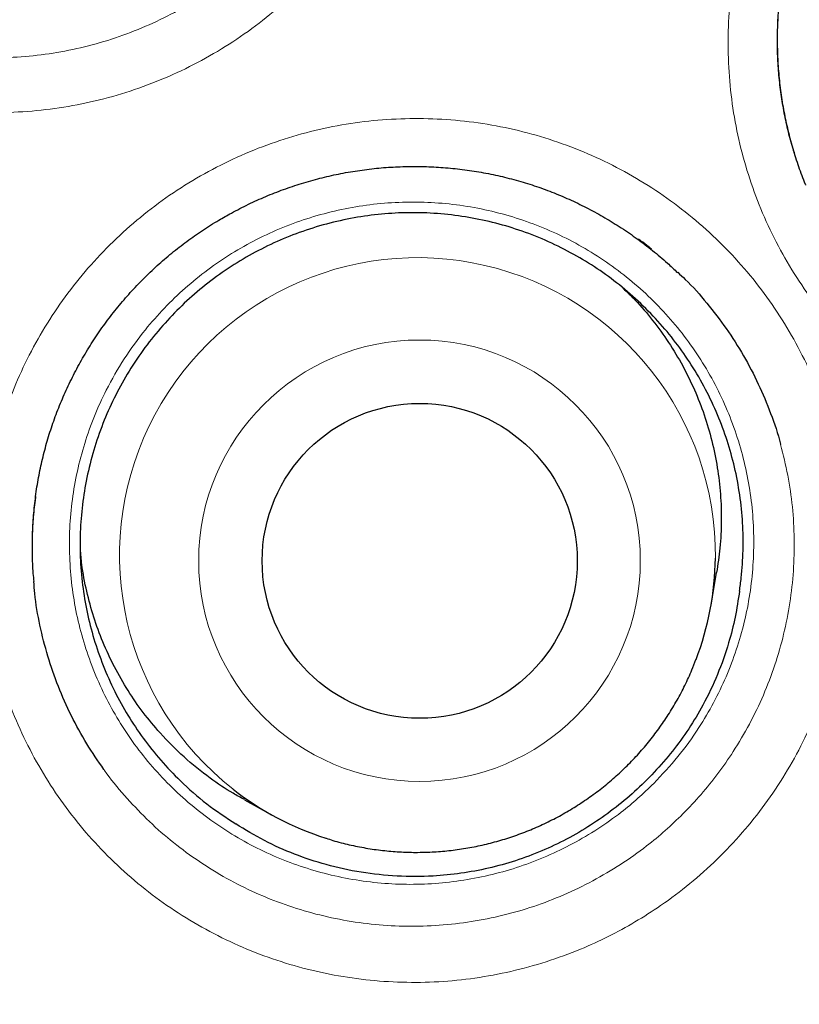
# Model space of a CAD drawing. Header units: millimetres. Extents: x 8 to 869, y 12 to 812.
# Tile 74 of 230: x 411.95 to 414.98, y 781.95 to 785.78. Entities that reach past the tile are written whole.
import ezdxf

# ---------------------------------------------------------------- set-up
doc = ezdxf.new("R2010")
doc.units = ezdxf.units.MM

msp = doc.modelspace()

# ---------------------------------------------------------------- linework, layer by layer
at = {"color": 252, "linetype": 'Continuous', "lineweight": 0}
msp.add_line((412.7213, 784.9975), (412.7951, 785.039), dxfattribs=at)
at = {"color": 7, "linetype": 'Continuous', "lineweight": 30}
for p, q in [((414.639, 783.5068), (414.6605, 783.6317)), ((412.8262, 782.7483), (412.9372, 782.6873))]:
    msp.add_line(p, q, dxfattribs=at)
at = {"color": 252, "linetype": 'Continuous', "lineweight": 0}
for centre, radius in [((408.3863, 794.3141), 16.6978), ((408.3863, 794.3141), 15.9984), ((413.5064, 783.6776), 0.8576)]:
    msp.add_circle(centre, radius, dxfattribs=at)
at = {"color": 7, "linetype": 'Continuous', "lineweight": 30}
for centre, radius in [((408.3863, 794.3141), 16.1738), ((413.5072, 783.6771), 0.6119)]:
    msp.add_circle(centre, radius, dxfattribs=at)
at = {"color": 252, "linetype": 'Continuous', "lineweight": 0}
msp.add_arc((413.4986, 783.6982), 1.1571, 359.4995, 231.7418, dxfattribs=at)
at = {"color": 7, "linetype": 'Continuous', "lineweight": 30}
for centre, radius, start, end in [((413.5016, 783.7031), 1.1542, 339.2067, 359.256), ((413.4928, 783.6986), 1.1539, 231.9822, 252.354)]:
    msp.add_arc(centre, radius, start, end, dxfattribs=at)
for points, knots in [([(418.7011, 779.571), (418.7388, 779.5978), (418.8477, 779.6753), (419.0253, 779.8067), (419.2336, 779.9647), (419.4391, 780.1253), (419.6418, 780.2885), (419.8418, 780.4544), (420.0391, 780.6228), (420.2337, 780.7938), (420.4257, 780.9675), (420.6151, 781.1439), (420.8018, 781.3229), (420.986, 781.5046), (421.1676, 781.689), (421.3466, 781.8761), (421.5231, 782.066), (421.697, 782.2586), (421.8684, 782.454), (422.0371, 782.6519), (422.2029, 782.8523), (422.366, 783.0551), (422.5263, 783.2605), (422.6839, 783.4685), (422.8386, 783.6788), (422.9901, 783.8912), (423.1384, 784.1054), (423.2833, 784.3213), (423.425, 784.5391), (423.5636, 784.759), (423.6991, 784.9809), (423.8313, 785.2045), (423.9602, 785.4299), (424.0858, 785.6571), (424.2082, 785.8861), (424.3273, 786.1168), (424.4429, 786.3491), (424.5551, 786.5828), (424.6638, 786.8177), (424.7689, 787.054), (424.8706, 787.2917), (424.9688, 787.5307), (425.0635, 787.7711), (425.1547, 788.013), (425.2424, 788.256), (425.3266, 788.5004), (425.4075, 788.7465), (425.485, 788.9943), (425.5591, 789.2437), (425.6296, 789.4942), (425.6964, 789.7453), (425.7594, 789.9966), (425.8189, 790.249), (425.8749, 790.5027), (425.9274, 790.7579), (425.9762, 791.0135), (426.0212, 791.2693), (426.0625, 791.5253), (426.1, 791.7815), (426.1338, 792.038), (426.1638, 792.2947), (426.1901, 792.5517), (426.2127, 792.8091), (426.2316, 793.0667), (426.2467, 793.3248), (426.2582, 793.5831), (426.2659, 793.8419), (426.2698, 794.1012), (426.2701, 794.3601), (426.2666, 794.6183), (426.2593, 794.8761), (426.2483, 795.1341), (426.2336, 795.3926), (426.2152, 795.6513), (426.193, 795.9097), (426.1672, 796.1673), (426.1377, 796.4238), (426.1045, 796.68), (426.0676, 796.9361), (426.0269, 797.1921), (425.9826, 797.4475), (425.9346, 797.7021), (425.883, 797.9562), (425.8276, 798.2095), (425.7686, 798.4623), (425.7059, 798.7143), (425.6396, 798.9654), (425.5698, 799.2153), (425.4964, 799.4638), (425.4196, 799.7111), (425.3392, 799.957), (425.2552, 800.2017), (425.1678, 800.4452), (425.077, 800.6867), (424.983, 800.9263), (424.8856, 801.1641), (424.7846, 801.4011), (424.68, 801.637), (424.5719, 801.8716), (424.4604, 802.1045), (424.3459, 802.3354), (424.2281, 802.5642), (424.1068, 802.7921), (423.9818, 803.019), (423.8532, 803.2446), (423.7216, 803.468), (423.587, 803.6891), (423.4493, 803.9081), (423.3086, 804.1249), (423.1648, 804.3396), (423.0179, 804.5522), (422.8679, 804.7626), (422.7149, 804.971), (422.5587, 805.1772), (422.3994, 805.3814), (422.237, 805.5836), (422.0713, 805.7838), (421.9026, 805.9819), (421.7314, 806.177), (421.558, 806.369), (421.3824, 806.5578), (421.2041, 806.7441), (421.0231, 806.9278), (420.8396, 807.1087), (420.6535, 807.2869), (420.465, 807.4622), (420.2742, 807.6347), (420.0807, 807.8045), (419.8844, 807.9717), (419.6853, 808.1366), (419.4835, 808.2988), (419.2792, 808.4582), (419.0727, 808.6147), (418.8643, 808.7679), (418.654, 808.9179), (418.4411, 809.0652), (418.2256, 809.2098), (418.0078, 809.3514), (417.7885, 809.4896), (417.5676, 809.6244), (417.3452, 809.7557), (417.1212, 809.8837), (416.8955, 810.0082), (416.6682, 810.1294), (416.4393, 810.2473), (416.2087, 810.3618), (415.9764, 810.4729), (415.7424, 810.5807), (415.5067, 810.6852), (415.2692, 810.7864), (415.0299, 810.8844), (414.7897, 810.9786), (414.5486, 811.0691), (414.3064, 811.1561), (414.0624, 811.2398), (413.8168, 811.3201), (413.5698, 811.3969), (413.3219, 811.4701), (413.0736, 811.5396), (412.8245, 811.6054), (412.5744, 811.6676), (412.3229, 811.7264), (412.0702, 811.7816), (411.8169, 811.8332), (411.5628, 811.8811), (411.308, 811.9253), (411.0524, 811.9659), (410.796, 812.0028), (410.5391, 812.036), (410.2818, 812.0655), (410.0245, 812.0913), (409.7671, 812.1133), (409.5096, 812.1315), (409.252, 812.146), (408.9943, 812.1568), (408.7366, 812.1636), (408.5339, 812.1667), (408.4172, 812.1662), (408.3863, 812.1661)], [0, 0, 0, 0, 0.0030677, 0.0088607, 0.0146345, 0.0203946, 0.0261428, 0.0318809, 0.0376107, 0.0433338, 0.0490521, 0.0547674, 0.0604813, 0.0661956, 0.0719116, 0.077631, 0.0833554, 0.0890868, 0.0948268, 0.1005798, 0.1063186, 0.1120643, 0.1178226, 0.1235887, 0.1293574, 0.1351225, 0.1408786, 0.1466193, 0.1523522, 0.1581004, 0.1638424, 0.1695798, 0.1753145, 0.1810482, 0.1867826, 0.1925192, 0.1982553, 0.2039796, 0.2096969, 0.215409, 0.2211177, 0.2268249, 0.2325324, 0.2382415, 0.2439542, 0.2496525, 0.2553749, 0.2611142, 0.266863, 0.2726136, 0.2783561, 0.2840829, 0.2897851, 0.295538, 0.3012993, 0.3070474, 0.3127842, 0.3185113, 0.3242307, 0.3299439, 0.3356528, 0.3413591, 0.3470647, 0.3527711, 0.3584797, 0.3641921, 0.3699103, 0.3756359, 0.3813724, 0.3870688, 0.3927513, 0.3984581, 0.4041814, 0.409913, 0.4156443, 0.4213649, 0.4270664, 0.4327548, 0.4384846, 0.4442107, 0.4499348, 0.4556589, 0.4613842, 0.4671123, 0.472845, 0.4785843, 0.4843235, 0.4900539, 0.4957772, 0.5014954, 0.5072103, 0.5129239, 0.5186379, 0.5243545, 0.5300198, 0.5356937, 0.5413857, 0.5470893, 0.5527977, 0.5585032, 0.5641977, 0.569874, 0.5755577, 0.5813044, 0.5870401, 0.5927664, 0.5984852, 0.6041982, 0.6099073, 0.6156141, 0.6213205, 0.627028, 0.632738, 0.6384522, 0.6441726, 0.6499007, 0.6556385, 0.6613876, 0.6671473, 0.672839, 0.6785329, 0.6842293, 0.6899261, 0.6956209, 0.701312, 0.7069976, 0.7126777, 0.7183585, 0.7240547, 0.7297663, 0.7354879, 0.7412142, 0.7469387, 0.7526546, 0.7583558, 0.7640574, 0.7698102, 0.7755486, 0.7812742, 0.7869889, 0.7926944, 0.7983926, 0.8040852, 0.8097741, 0.8154609, 0.8211474, 0.8268352, 0.8325258, 0.8382208, 0.8439221, 0.8496315, 0.8553526, 0.86102, 0.8667013, 0.8724013, 0.8781129, 0.883829, 0.8895408, 0.8952399, 0.9009196, 0.9066084, 0.9123232, 0.9180347, 0.923745, 0.9294556, 0.9351678, 0.9408833, 0.9466039, 0.9523318, 0.9580527, 0.963765, 0.9694707, 0.9751717, 0.9808699, 0.9865672, 0.9922655, 0.9979509, 1, 1, 1, 1]), ([(424.8658, 794.3141), (424.8642, 794.4867), (424.8611, 794.8318), (424.8358, 795.349), (424.7954, 795.8652), (424.7385, 796.3799), (424.6655, 796.8925), (424.5765, 797.4026), (424.4744, 797.8955), (424.3609, 798.3711), (424.2375, 798.8294), (424.1009, 799.284), (423.9513, 799.7344), (423.7887, 800.1803), (423.6081, 800.6348), (423.4082, 801.0968), (423.1877, 801.5653), (422.9527, 802.0266), (422.7032, 802.4804), (422.4397, 802.926), (422.1622, 803.3632), (421.8793, 803.7796), (421.5923, 804.1756), (421.3029, 804.5517), (421.0028, 804.9194), (420.6922, 805.2783), (420.3714, 805.6281), (420.0306, 805.9788), (419.6691, 806.3291), (419.2861, 806.6776), (418.8924, 807.0139), (418.4883, 807.3376), (418.0743, 807.6485), (417.6506, 807.9462), (417.2299, 808.2226), (416.8133, 808.4786), (416.4019, 808.7154), (415.9839, 808.9403), (415.5596, 809.153), (415.1294, 809.3534), (414.6804, 809.547), (414.2123, 809.7323), (413.7251, 809.9077), (413.2327, 810.0677), (412.7355, 810.2121), (412.234, 810.3409), (411.7286, 810.4539), (411.2342, 810.5482), (410.7513, 810.6253), (410.2806, 810.6866), (409.8084, 810.7344), (409.335, 810.7685), (408.8608, 810.789), (408.3719, 810.7961), (407.8685, 810.7882), (407.3513, 810.7638), (406.8351, 810.7232), (406.3205, 810.6663), (405.8079, 810.5934), (405.2978, 810.5044), (404.8049, 810.4023), (404.3292, 810.2887), (403.8709, 810.1653), (403.4164, 810.0287), (402.9659, 809.8791), (402.52, 809.7166), (402.0656, 809.536), (401.6036, 809.336), (401.1351, 809.1156), (400.6737, 808.8805), (400.22, 808.6311), (399.7743, 808.3675), (399.3371, 808.0901), (398.9208, 807.8071), (398.5248, 807.5202), (398.1486, 807.2308), (397.781, 806.9306), (397.4221, 806.62), (397.0723, 806.2992), (396.7216, 805.9585), (396.3712, 805.5969), (396.0228, 805.214), (395.6865, 804.8203), (395.3628, 804.4162), (395.0519, 804.0021), (394.7541, 803.5785), (394.4778, 803.1577), (394.2217, 802.7411), (393.9849, 802.3298), (393.7601, 801.9118), (393.5474, 801.4875), (393.347, 801.0572), (393.1534, 800.6082), (392.9681, 800.1401), (392.7927, 799.653), (392.6327, 799.1605), (392.4882, 798.6633), (392.3594, 798.1618), (392.2465, 797.6565), (392.1522, 797.162), (392.075, 796.6791), (392.0137, 796.2085), (391.9659, 795.7363), (391.9318, 795.2629), (391.9113, 794.7887), (391.9043, 794.2997), (391.9122, 793.7964), (391.9366, 793.2792), (391.9772, 792.763), (392.034, 792.2483), (392.107, 791.7357), (392.196, 791.2256), (392.2981, 790.7327), (392.4116, 790.2571), (392.535, 789.7988), (392.6716, 789.3442), (392.8213, 788.8938), (392.9838, 788.4479), (393.1644, 787.9934), (393.3643, 787.5314), (393.5848, 787.0629), (393.8198, 786.6016), (394.0693, 786.1478), (394.3329, 785.7022), (394.6103, 785.265), (394.8933, 784.8486), (395.1802, 784.4526), (395.4696, 784.0765), (395.7697, 783.7088), (396.0803, 783.3499), (396.4011, 783.0001), (396.7419, 782.6494), (397.1034, 782.2991), (397.4864, 781.9506), (397.8801, 781.6143), (398.2842, 781.2906), (398.6983, 780.9797), (399.1219, 780.682), (399.5426, 780.4056), (399.9592, 780.1496), (400.3706, 779.9128), (400.7886, 779.6879), (401.2129, 779.4752), (401.6431, 779.2748), (402.0922, 779.0812), (402.5602, 778.8959), (403.0474, 778.7205), (403.5398, 778.5605), (404.037, 778.4161), (404.5386, 778.2873), (405.0439, 778.1743), (405.5384, 778.08), (406.0212, 778.0029), (406.4919, 777.9415), (406.9641, 777.8938), (407.4375, 777.8596), (407.9117, 777.8392), (408.4006, 777.8321), (408.904, 777.84), (409.4212, 777.8644), (409.9374, 777.905), (410.452, 777.9619), (410.9646, 778.0348), (411.4747, 778.1238), (411.9677, 778.2259), (412.4433, 778.3394), (412.9016, 778.4629), (413.3561, 778.5995), (413.8066, 778.7491), (414.2525, 778.9116), (414.7069, 779.0922), (415.1689, 779.2922), (415.6374, 779.5126), (416.0988, 779.7477), (416.5525, 779.9971), (416.9982, 780.2607), (417.4354, 780.5381), (417.8517, 780.8211), (418.2477, 781.108), (418.6239, 781.3974), (418.9916, 781.6976), (419.3504, 782.0082), (419.7002, 782.329), (420.0509, 782.6697), (420.4013, 783.0312), (420.7497, 783.4142), (421.086, 783.8079), (421.4098, 784.212), (421.7206, 784.6261), (422.0184, 785.0497), (422.2948, 785.4705), (422.5508, 785.8871), (422.7876, 786.2984), (423.0124, 786.7164), (423.2251, 787.1407), (423.4255, 787.571), (423.6191, 788.02), (423.8044, 788.4881), (423.9798, 788.9752), (424.1398, 789.4677), (424.2843, 789.9649), (424.4131, 790.4664), (424.526, 790.9717), (424.6203, 791.4662), (424.6975, 791.9491), (424.7588, 792.4197), (424.8066, 792.8919), (424.8405, 793.3653), (424.8618, 793.8395), (424.8644, 794.1559), (424.8658, 794.3141)], [0, 0, 0, 0, 0.005, 0.01, 0.015, 0.0199999, 0.0249999, 0.0299999, 0.0349999, 0.0395832, 0.0441666, 0.0487499, 0.0533333, 0.0579166, 0.0625, 0.0675, 0.0725, 0.0775, 0.0824999, 0.0874999, 0.0924999, 0.0974999, 0.1020832, 0.1066666, 0.1112499, 0.1158333, 0.1204166, 0.125, 0.13, 0.135, 0.14, 0.1449999, 0.1499999, 0.1549999, 0.1599999, 0.1645832, 0.1691666, 0.1737499, 0.1783333, 0.1829166, 0.1875, 0.1925, 0.1975, 0.2025, 0.2074999, 0.2124999, 0.2174999, 0.2224999, 0.2270832, 0.2316666, 0.2362499, 0.2408333, 0.2454166, 0.25, 0.255, 0.26, 0.265, 0.2699999, 0.2749999, 0.2799999, 0.2849999, 0.2895832, 0.2941666, 0.2987499, 0.3033333, 0.3079166, 0.3125, 0.3175, 0.3225, 0.3275, 0.3324999, 0.3374999, 0.3424999, 0.3474999, 0.3520832, 0.3566666, 0.3612499, 0.3658333, 0.3704166, 0.375, 0.38, 0.385, 0.39, 0.3949999, 0.3999999, 0.4049999, 0.4099999, 0.4145832, 0.4191666, 0.4237499, 0.4283333, 0.4329166, 0.4375, 0.4425, 0.4475, 0.4525, 0.4574999, 0.4624999, 0.4674999, 0.4724999, 0.4770832, 0.4816666, 0.4862499, 0.4908333, 0.4954166, 0.5, 0.505, 0.51, 0.515, 0.5199999, 0.5249999, 0.5299999, 0.5349999, 0.5395832, 0.5441666, 0.5487499, 0.5533333, 0.5579166, 0.5625, 0.5675, 0.5725, 0.5775, 0.5824999, 0.5874999, 0.5924999, 0.5974999, 0.6020832, 0.6066666, 0.6112499, 0.6158333, 0.6204166, 0.625, 0.63, 0.635, 0.64, 0.6449999, 0.6499999, 0.6549999, 0.6599999, 0.6645832, 0.6691666, 0.6737499, 0.6783333, 0.6829166, 0.6875, 0.6925, 0.6975, 0.7025, 0.7074999, 0.7124999, 0.7174999, 0.7224999, 0.7270832, 0.7316666, 0.7362499, 0.7408333, 0.7454166, 0.75, 0.755, 0.76, 0.765, 0.7699999, 0.7749999, 0.7799999, 0.7849999, 0.7895832, 0.7941666, 0.7987499, 0.8033333, 0.8079166, 0.8125, 0.8175, 0.8225, 0.8275, 0.8324999, 0.8374999, 0.8424999, 0.8474999, 0.8520832, 0.8566666, 0.8612499, 0.8658333, 0.8704166, 0.875, 0.88, 0.885, 0.89, 0.8949999, 0.8999999, 0.9049999, 0.9099999, 0.9145832, 0.9191666, 0.9237499, 0.9283333, 0.9329166, 0.9375, 0.9425, 0.9475, 0.9525, 0.9574999, 0.9624999, 0.9674999, 0.9724999, 0.9770832, 0.9816666, 0.9862499, 0.9908333, 0.9954166, 1, 1, 1, 1]), ([(415.007, 785.1366), (415.0065, 785.1377), (414.9963, 785.161), (414.9795, 785.2081), (414.9568, 785.2778), (414.938, 785.3493), (414.9224, 785.4221), (414.9105, 785.4961), (414.9021, 785.5708), (414.8975, 785.6461), (414.8965, 785.7215), (414.8993, 785.7967), (414.9058, 785.8713), (414.916, 785.9452), (414.9298, 786.0179), (414.9471, 786.0893), (414.968, 786.1592), (414.9924, 786.228), (415.0204, 786.296), (415.0521, 786.3632), (415.0871, 786.4289), (415.1255, 786.4929), (415.1669, 786.555), (415.2114, 786.6147), (415.2586, 786.672), (415.3086, 786.7268), (415.3613, 786.779), (415.4167, 786.8287), (415.4744, 786.8755), (415.5344, 786.9193), (415.5966, 786.9601), (415.6555, 786.9949), (415.6942, 787.015), (415.7108, 787.0237)], [0, 0, 0, 0, 0.00172, 0.034617, 0.06783, 0.101323, 0.135055, 0.168973, 0.203022, 0.237139, 0.271256, 0.305295, 0.339194, 0.372897, 0.406357, 0.439534, 0.472396, 0.505175, 0.538439, 0.571976, 0.605617, 0.639306, 0.672976, 0.706562, 0.740021, 0.773407, 0.806934, 0.840433, 0.873928, 0.907442, 0.940997, 0.974614, 1, 1, 1, 1]), ([(414.9303, 786.0168), (414.9264, 785.9992), (414.9173, 785.9572), (414.9072, 785.8899), (414.8993, 785.8156), (414.8953, 785.7409), (414.8949, 785.6663), (414.8983, 785.5919), (414.9055, 785.5179), (414.9164, 785.4447), (414.931, 785.3725), (414.9458, 785.3123), (414.9571, 785.2766), (414.961, 785.2642)], [0, 0, 0, 0, 0.071053, 0.169175, 0.267311, 0.365384, 0.463326, 0.561079, 0.658596, 0.755843, 0.852672, 0.948817, 1, 1, 1, 1]), ([(412.7758, 785.0288), (412.7866, 785.0346), (412.8193, 785.0521), (412.875, 785.0788), (412.9433, 785.1077), (413.013, 785.133), (413.0839, 785.1549), (413.1558, 785.1732), (413.2286, 785.1879), (413.3022, 785.199), (413.3762, 785.2064), (413.4503, 785.21), (413.5244, 785.2099), (413.5987, 785.2062), (413.6727, 785.1987), (413.7464, 785.1876), (413.8192, 785.1728), (413.8908, 785.1545), (413.9608, 785.1327), (414.0292, 785.1074), (414.0962, 785.0787), (414.1623, 785.0464), (414.2273, 785.0106), (414.2907, 784.9714), (414.3525, 784.9289), (414.4122, 784.8832), (414.4645, 784.8394), (414.4957, 784.8097), (414.5088, 784.7973)], [0, 0, 0, 0, 0.019664, 0.059302, 0.098856, 0.138388, 0.177931, 0.21751, 0.257147, 0.296868, 0.336607, 0.376081, 0.415656, 0.455371, 0.495163, 0.534961, 0.574679, 0.61425, 0.653497, 0.692218, 0.731222, 0.770592, 0.810284, 0.850243, 0.890407, 0.930708, 0.971072, 1, 1, 1, 1]), ([(412.0094, 783.5971), (412.0084, 783.6076), (412.0048, 783.643), (412.0026, 783.7037), (412.0028, 783.7788), (412.007, 783.8536), (412.0148, 783.9276), (412.0263, 784.0007), (412.0413, 784.0724), (412.0599, 784.1429), (412.0822, 784.2123), (412.108, 784.2811), (412.1375, 784.3491), (412.1705, 784.4158), (412.2068, 784.4809), (412.2464, 784.5441), (412.2889, 784.6051), (412.3344, 784.6637), (412.3827, 784.7199), (412.4338, 784.7737), (412.4875, 784.825), (412.5438, 784.8735), (412.6025, 784.9192), (412.6634, 784.9618), (412.7213, 784.9984), (412.7594, 785.0196), (412.7758, 785.0288)], [0, 0, 0, 0, 0.018398, 0.062301, 0.106102, 0.149725, 0.193097, 0.236156, 0.278851, 0.321144, 0.363327, 0.40612, 0.449275, 0.492564, 0.535915, 0.579241, 0.622459, 0.665512, 0.708465, 0.751602, 0.794703, 0.837798, 0.880916, 0.924085, 0.967332, 1, 1, 1, 1]), ([(414.7493, 783.5597), (414.7516, 783.5769), (414.7588, 783.6293), (414.7645, 783.7178), (414.7628, 783.8256), (414.7517, 783.934), (414.7315, 784.0409), (414.7025, 784.1449), (414.665, 784.2459), (414.6186, 784.3445), (414.5641, 784.4386), (414.5022, 784.527), (414.4333, 784.6098), (414.3567, 784.6874), (414.2739, 784.7581), (414.1861, 784.821), (414.0935, 784.8763), (413.9954, 784.9242), (413.8938, 784.9635), (413.7899, 784.9938), (413.6841, 785.0154), (413.5756, 785.0281), (413.4665, 785.0315), (413.3584, 785.0258), (413.2513, 785.0112), (413.1445, 784.9874), (413.0403, 784.9546), (412.94, 784.9136), (412.8437, 784.8644), (412.7507, 784.8067), (412.6632, 784.7415), (412.5821, 784.6696), (412.5074, 784.5915), (412.4387, 784.5064), (412.3777, 784.416), (412.3249, 784.3215), (412.2802, 784.2232), (412.2436, 784.1203), (412.216, 784.015), (412.1975, 783.9084), (412.1879, 783.8011), (412.1874, 783.692), (412.1963, 783.5836), (412.2141, 783.4771), (412.2407, 783.3727), (412.2765, 783.2697), (412.3208, 783.1704), (412.373, 783.0759), (412.4328, 782.9864), (412.5007, 782.9011), (412.5824, 782.8152), (412.6786, 782.7304), (412.7546, 782.68), (412.7928, 782.6546)], [0, 0, 0, 0, 0.009445, 0.028704, 0.048096, 0.06791, 0.087869, 0.107128, 0.12652, 0.146334, 0.166293, 0.185552, 0.204944, 0.224758, 0.244717, 0.263976, 0.283368, 0.303182, 0.323141, 0.3424, 0.361792, 0.381606, 0.401565, 0.420824, 0.440216, 0.46003, 0.479989, 0.499248, 0.51864, 0.538454, 0.558413, 0.577672, 0.597064, 0.616878, 0.636837, 0.656096, 0.675488, 0.695302, 0.715261, 0.73452, 0.753912, 0.773726, 0.793685, 0.812944, 0.832336, 0.85215, 0.87211, 0.891368, 0.91076, 0.930574, 0.950534, 0.975126, 1, 1, 1, 1]), ([(414.4073, 784.8881), (414.4013, 784.8932), (414.3851, 784.9067), (414.3679, 784.9189), (414.3571, 784.9266)], [0, 0, 0, 0, 0.371419, 1, 1, 1, 1]), ([(414.5092, 784.7983), (414.5192, 784.7892), (414.5597, 784.7522), (414.6233, 784.6793), (414.6992, 784.5805), (414.766, 784.4753), (414.8241, 784.3651), (414.8712, 784.25), (414.8993, 784.1709), (414.9089, 784.1296), (414.909, 784.1288)], [0, 0, 0, 0, 0.05117, 0.20852, 0.366432, 0.524343, 0.681693, 0.839042, 0.996954, 1, 1, 1, 1]), ([(414.2972, 784.7361), (414.3131, 784.721), (414.354, 784.6819), (414.4132, 784.6116), (414.4752, 784.5263), (414.5293, 784.436), (414.5755, 784.3419), (414.6134, 784.2447), (414.6433, 784.1435), (414.6643, 784.0405), (414.6766, 783.9365), (414.68, 783.8322), (414.6754, 783.7301), (414.665, 783.6634), (414.6601, 783.6317)], [0, 0, 0, 0, 0.0542057, 0.1402519, 0.2272237, 0.3154634, 0.4009119, 0.4869581, 0.5739299, 0.6621696, 0.7473095, 0.8330406, 0.9206361, 1, 1, 1, 1]), ([(412.0154, 783.9276), (412.0147, 783.9228), (412.0101, 783.8935), (412.0054, 783.8391), (412.0015, 783.7761), (412.0018, 783.7378), (412.0019, 783.7245)], [0, 0, 0, 0, 0.07036, 0.437069, 0.803539, 1, 1, 1, 1]), ([(412.499, 783.0082), (412.4766, 783.0343), (412.4319, 783.0868), (412.3729, 783.173), (412.3202, 783.2645), (412.2759, 783.3601), (412.2399, 783.4583), (412.2128, 783.5591), (412.1954, 783.6477), (412.1908, 783.7031), (412.1891, 783.7233)], [0, 0, 0, 0, 0.1299279, 0.2607579, 0.3944331, 0.5290915, 0.6590194, 0.7898494, 0.9235246, 1, 1, 1, 1]), ([(412.2804, 782.8669), (412.2578, 782.8996), (412.2115, 782.9664), (412.1529, 783.0745), (412.1022, 783.1883), (412.0612, 783.306), (412.031, 783.4267), (412.0133, 783.5242), (412.0094, 783.5814), (412.0083, 783.5974)], [0, 0, 0, 0, 0.151208, 0.308606, 0.466566, 0.624526, 0.781923, 0.939321, 1, 1, 1, 1]), ([(414.7493, 783.5597), (414.7441, 783.5258), (414.7339, 783.4582), (414.706, 783.3494), (414.6656, 783.2344), (414.6126, 783.1229), (414.5531, 783.0238), (414.4898, 782.9366), (414.4195, 782.8549), (414.3428, 782.7794), (414.26, 782.7107), (414.1717, 782.6489), (414.0787, 782.5946), (413.9812, 782.5481), (413.8797, 782.5103), (413.7747, 782.4813), (413.6677, 782.4614), (413.549, 782.4496), (413.4192, 782.4497), (413.2797, 782.4646), (413.1462, 782.4935), (413.0205, 782.5355), (412.9025, 782.5876), (412.8293, 782.6323), (412.7928, 782.6546)], [0, 0, 0, 0, 0.040017, 0.080034, 0.13114, 0.182243, 0.224027, 0.265964, 0.307909, 0.349704, 0.391454, 0.43335, 0.475242, 0.516986, 0.559169, 0.601513, 0.643863, 0.686054, 0.74053, 0.795167, 0.849643, 0.899722, 0.949931, 1, 1, 1, 1]), ([(413.4985, 782.5443), (413.5118, 782.5445), (413.5471, 782.545), (413.6043, 782.5489), (413.6696, 782.5569), (413.7343, 782.5687), (413.7983, 782.5841), (413.8614, 782.6031), (413.9232, 782.6256), (413.9837, 782.6516), (414.0426, 782.681), (414.0998, 782.7136), (414.155, 782.7495), (414.2081, 782.7884), (414.2589, 782.8302), (414.3073, 782.8749), (414.353, 782.9222), (414.396, 782.972), (414.4361, 783.0242), (414.4732, 783.0785), (414.5071, 783.1349), (414.5377, 783.1931), (414.5622, 783.2459), (414.5751, 783.2798), (414.5802, 783.2932)], [0, 0, 0, 0, 0.028698, 0.075712, 0.122731, 0.169752, 0.216776, 0.263801, 0.310828, 0.357856, 0.404885, 0.451914, 0.498944, 0.545973, 0.593002, 0.64003, 0.687056, 0.734081, 0.781104, 0.828125, 0.875143, 0.922159, 0.969172, 1, 1, 1, 1]), ([(412.8267, 782.7493), (412.8117, 782.7572), (412.7652, 782.782), (412.6859, 782.8364), (412.5894, 782.913), (412.5292, 782.9764), (412.499, 783.0082)], [0, 0, 0, 0, 0.121318, 0.375886, 0.686211, 1, 1, 1, 1]), ([(413.1434, 782.5993), (413.1522, 782.5964), (413.1818, 782.5866), (413.2334, 782.5737), (413.2978, 782.5605), (413.3629, 782.5512), (413.4272, 782.5457), (413.4725, 782.5443), (413.4959, 782.5443), (413.4985, 782.5443)], [0, 0, 0, 0, 0.077286, 0.259414, 0.441554, 0.623706, 0.805871, 0.978486, 1, 1, 1, 1])]:
    msp.add_open_spline(points, degree=3, knots=knots, dxfattribs=at)
at = {"color": 252, "linetype": 'Continuous', "lineweight": 0}
for points, knots in [([(408.3863, 776.4808), (408.5457, 776.4821), (408.8647, 776.4848), (409.3429, 776.5059), (409.8204, 776.5396), (410.2967, 776.5867), (410.773, 776.6473), (411.2489, 776.7213), (411.7243, 776.8089), (412.1971, 776.9097), (412.667, 777.0235), (413.1225, 777.1472), (413.5637, 777.2797), (413.9882, 777.4192), (414.4067, 777.5685), (414.8189, 777.7274), (415.227, 777.8966), (415.6256, 778.0737), (416.0146, 778.2583), (416.3941, 778.4495), (416.769, 778.6498), (417.1357, 778.8571), (417.4942, 779.071), (417.8446, 779.2911), (418.1898, 779.5192), (418.5389, 779.7616), (418.8912, 780.019), (419.2439, 780.2904), (419.5878, 780.5688), (419.9228, 780.8539), (420.2506, 781.1472), (420.567, 781.4446), (420.8721, 781.7457), (421.1659, 782.05), (421.4525, 782.3612), (421.7291, 782.6764), (421.9958, 782.995), (422.2528, 783.3168), (422.5023, 783.6444), (422.7511, 783.9871), (422.9982, 784.3452), (423.2413, 784.717), (423.4738, 785.0926), (423.6957, 785.4715), (423.9083, 785.8558), (424.1087, 786.2401), (424.2973, 786.6242), (424.4743, 787.0076), (424.6421, 787.3952), (424.7991, 787.7831), (424.9455, 788.1712), (425.0817, 788.5591), (425.2089, 788.9501), (425.3303, 789.3551), (425.445, 789.7741), (425.5514, 790.2046), (425.6465, 790.6352), (425.7305, 791.0655), (425.804, 791.4977), (425.866, 791.926), (425.9169, 792.3501), (425.9573, 792.7697), (425.9877, 793.1902), (426.0078, 793.6076), (426.018, 794.0216), (426.0185, 794.432), (426.0095, 794.8423), (425.9909, 795.2501), (425.9632, 795.6552), (425.9263, 796.0574), (425.8775, 796.4838), (425.8146, 796.934), (425.7353, 797.4075), (425.6433, 797.8787), (425.5386, 798.3472), (425.4221, 798.8098), (425.294, 799.2662), (425.1546, 799.7164), (425.0033, 800.1629), (424.8401, 800.605), (424.6736, 801.0212), (424.5058, 801.412), (424.3385, 801.778), (424.152, 802.1629), (423.9442, 802.5654), (423.7135, 802.9845), (423.4714, 803.3972), (423.2184, 803.8032), (422.9563, 804.1997), (422.6853, 804.5866), (422.4059, 804.964), (422.1165, 805.334), (421.8175, 805.6961), (421.5052, 806.0544), (421.1793, 806.4083), (420.8398, 806.7572), (420.4898, 807.0972), (420.1296, 807.4282), (419.7595, 807.7497), (419.4033, 808.0422), (419.0633, 808.3074), (418.7409, 808.5472), (418.3927, 808.7942), (418.0174, 809.0467), (417.6142, 809.3025), (417.2041, 809.5474), (416.7877, 809.7811), (416.3678, 810.0021), (415.9446, 810.2104), (415.5186, 810.4061), (415.0874, 810.5905), (414.6516, 810.7631), (414.2323, 810.9164), (413.8305, 811.052), (413.447, 811.1717), (413.0367, 811.2897), (412.5991, 811.4038), (412.1339, 811.5117), (411.6659, 811.6071), (411.1956, 811.6899), (410.7262, 811.7595), (410.258, 811.8161), (409.7912, 811.86), (409.3234, 811.8912), (408.8549, 811.9109), (408.5424, 811.9133), (408.3863, 811.9146)], [0, 0, 0, 0, 0.0086193, 0.0172437, 0.0258698, 0.0344944, 0.0431139, 0.0518191, 0.0605293, 0.0692413, 0.0779516, 0.0866569, 0.0947542, 0.1028515, 0.1108101, 0.1187712, 0.1267324, 0.134691, 0.1423469, 0.1500049, 0.1576629, 0.1653188, 0.1727729, 0.180229, 0.1876851, 0.1951393, 0.2032037, 0.2112681, 0.2191926, 0.2271195, 0.2350463, 0.2429707, 0.2505915, 0.2582144, 0.2658373, 0.2734581, 0.2808769, 0.2882977, 0.2957185, 0.3031373, 0.3111877, 0.3192381, 0.3271487, 0.3350618, 0.3429748, 0.3508854, 0.3584927, 0.3661023, 0.3737118, 0.3813191, 0.3887255, 0.3961338, 0.4035421, 0.4109484, 0.4189855, 0.4270226, 0.4349202, 0.4428201, 0.4507201, 0.4586177, 0.4662123, 0.473809, 0.4814057, 0.4890003, 0.496394, 0.5037897, 0.5111854, 0.5185791, 0.5258556, 0.5331331, 0.5404096, 0.5490549, 0.5577051, 0.5663567, 0.5750068, 0.5836522, 0.59214, 0.6006323, 0.6091261, 0.6176183, 0.6261059, 0.6333566, 0.6406082, 0.6478588, 0.6564739, 0.6650936, 0.6737149, 0.6823347, 0.6909498, 0.6994072, 0.707869, 0.7163324, 0.7247942, 0.7332515, 0.7420229, 0.7507959, 0.7595672, 0.7684001, 0.7772346, 0.7860675, 0.7933064, 0.8005462, 0.8077851, 0.8163854, 0.8249905, 0.833597, 0.842202, 0.8508022, 0.8592458, 0.8676939, 0.8761435, 0.8845916, 0.8930352, 0.9002736, 0.907513, 0.9147515, 0.9233517, 0.9319566, 0.9405632, 0.9491681, 0.9577683, 0.9662117, 0.9746596, 0.9831089, 0.9915567, 1, 1, 1, 1]), ([(410.3391, 787.8191), (410.3549, 787.851), (410.3866, 787.9147), (410.4477, 788.0162), (410.5225, 788.1229), (410.6138, 788.2319), (410.7139, 788.333), (410.8219, 788.4253), (410.9374, 788.508), (411.0597, 788.5807), (411.1875, 788.6431), (411.32, 788.6946), (411.4563, 788.7344), (411.5957, 788.7627), (411.737, 788.7793), (411.8789, 788.7841), (412.0208, 788.7766), (412.1616, 788.7572), (412.3003, 788.7262), (412.4358, 788.6838), (412.5671, 788.6298), (412.6935, 788.565), (412.8141, 788.4898), (412.9278, 788.405), (413.0337, 788.3106), (413.1315, 788.2076), (413.2203, 788.0968), (413.2994, 787.9791), (413.368, 787.855), (413.4261, 787.7254), (413.4731, 787.5915), (413.5087, 787.4542), (413.5323, 787.3143), (413.5441, 787.1728), (413.5441, 787.0308), (413.5328, 786.8972), (413.5124, 786.7729), (413.4852, 786.6579), (413.4476, 786.5376), (413.3978, 786.4132), (413.334, 786.2861), (413.2599, 786.1648), (413.176, 786.0502), (413.0826, 785.9432), (412.9803, 785.8443), (412.8702, 785.7543), (412.7531, 785.6738), (412.6295, 785.6037), (412.5003, 785.5442), (412.3667, 785.4955), (412.2296, 785.4583), (412.0898, 785.433), (411.9482, 785.4195), (411.806, 785.4178), (411.6643, 785.4279), (411.5241, 785.4503), (411.3861, 785.4843), (411.2514, 785.5297), (411.1212, 785.5861), (410.9963, 785.6536), (410.8775, 785.7314), (410.7655, 785.8187), (410.6613, 785.9151), (410.5659, 786.02), (410.4796, 786.1328), (410.4029, 786.2523), (410.3367, 786.3776), (410.2815, 786.5083), (410.2374, 786.6433), (410.2047, 786.7814), (410.1837, 786.9217), (410.175, 787.0633), (410.1781, 787.2053), (410.1931, 787.3466), (410.2183, 787.4782), (410.2518, 787.5997), (410.2906, 787.7114), (410.3229, 787.7832), (410.3391, 787.8191)], [0, 0, 0, 0, 0.010093, 0.020185, 0.033585, 0.047032, 0.060479, 0.073879, 0.087278, 0.100725, 0.114173, 0.127572, 0.140971, 0.154419, 0.167866, 0.181265, 0.194665, 0.208112, 0.221559, 0.234959, 0.248358, 0.261805, 0.275252, 0.288652, 0.302051, 0.315498, 0.328946, 0.342345, 0.355744, 0.369192, 0.382639, 0.396038, 0.409438, 0.422885, 0.436332, 0.449732, 0.460898, 0.472078, 0.483245, 0.496644, 0.510091, 0.523539, 0.536938, 0.550337, 0.563785, 0.577232, 0.590631, 0.604031, 0.617478, 0.630925, 0.644324, 0.657724, 0.671171, 0.684618, 0.698018, 0.711417, 0.724864, 0.738312, 0.751711, 0.76511, 0.778558, 0.792005, 0.805404, 0.818804, 0.832251, 0.845698, 0.859097, 0.872497, 0.885944, 0.899391, 0.912791, 0.92619, 0.939637, 0.953085, 0.966484, 0.977651, 0.988833, 1, 1, 1, 1]), ([(415.6316, 787.1912), (415.6743, 787.2115), (415.7598, 787.2521), (415.8941, 787.2991), (416.0314, 787.3357), (416.1712, 787.3603), (416.3125, 787.3729), (416.4544, 787.3736), (416.5959, 787.3626), (416.7358, 787.3397), (416.8731, 787.3048), (417.0071, 787.2585), (417.1368, 787.2012), (417.261, 787.1333), (417.3789, 787.0549), (417.4898, 786.9668), (417.593, 786.8697), (417.6876, 786.7645), (417.7727, 786.6514), (417.848, 786.5314), (417.9131, 786.4055), (417.9674, 786.2748), (418.0101, 786.1398), (418.0414, 786.0014), (418.0611, 785.861), (418.0689, 785.7194), (418.0645, 785.5777), (418.0482, 785.4366), (418.0202, 785.2974), (417.9807, 785.161), (417.9296, 785.0286), (417.8675, 784.9007), (417.795, 784.7783), (417.7127, 784.6626), (417.6207, 784.5543), (417.5198, 784.454), (417.411, 784.3624), (417.2951, 784.2802), (417.1725, 784.2084), (417.0443, 784.1469), (416.9114, 784.0963), (416.7825, 784.0593), (416.6591, 784.034), (416.542, 784.0185), (416.4163, 784.0107), (416.2823, 784.0128), (416.1411, 784.0271), (416.0016, 784.053), (415.865, 784.0904), (415.7322, 784.1395), (415.6038, 784.1997), (415.481, 784.2703), (415.3646, 784.3509), (415.2557, 784.4413), (415.1547, 784.5406), (415.0623, 784.648), (414.9794, 784.7627), (414.9067, 784.8841), (414.8444, 785.0114), (414.7929, 785.1435), (414.7527, 785.2793), (414.7245, 785.4181), (414.7079, 785.559), (414.7031, 785.7008), (414.7102, 785.8425), (414.7295, 785.983), (414.7606, 786.1216), (414.803, 786.2572), (414.8566, 786.3887), (414.9214, 786.5151), (414.9965, 786.6359), (415.0814, 786.75), (415.1755, 786.8565), (415.2783, 786.9546), (415.3891, 787.0436), (415.5066, 787.1239), (415.59, 787.1688), (415.6316, 787.1912)], [0, 0, 0, 0, 0.013399, 0.026847, 0.040294, 0.053694, 0.067093, 0.080541, 0.093988, 0.107387, 0.120787, 0.134234, 0.147682, 0.161081, 0.174481, 0.187928, 0.201375, 0.214775, 0.228174, 0.241622, 0.255069, 0.268469, 0.281868, 0.295315, 0.308763, 0.322162, 0.335562, 0.349009, 0.362456, 0.375856, 0.389255, 0.402703, 0.41615, 0.42955, 0.442949, 0.456396, 0.469844, 0.483243, 0.496643, 0.51009, 0.523538, 0.536937, 0.548105, 0.559287, 0.570456, 0.583855, 0.597302, 0.61075, 0.624149, 0.637549, 0.650996, 0.664443, 0.677843, 0.691242, 0.70469, 0.718137, 0.731537, 0.744936, 0.758384, 0.771831, 0.78523, 0.79863, 0.812077, 0.825525, 0.838924, 0.852324, 0.865771, 0.879218, 0.892618, 0.906017, 0.919465, 0.932912, 0.946311, 0.95971, 0.973156, 0.986602, 1, 1, 1, 1]), ([(413.1082, 786.325), (413.091, 786.2989), (413.0567, 786.2465), (412.9928, 786.1642), (412.9162, 786.0788), (412.8251, 785.993), (412.7272, 785.9151), (412.6232, 785.8457), (412.5136, 785.7856), (412.3993, 785.7348), (412.2811, 785.6936), (412.16, 785.6625), (412.0368, 785.6419), (411.9121, 785.6317), (411.787, 785.6319), (411.6625, 785.6425), (411.5394, 785.6639), (411.4184, 785.6955), (411.3005, 785.737), (411.1866, 785.7882), (411.0776, 785.8491), (410.9739, 785.9189), (410.8767, 785.9972), (410.7918, 786.0767), (410.7434, 786.1333), (410.7219, 786.1583)], [0, 0, 0, 0, 0.033724, 0.067448, 0.112219, 0.15715, 0.202081, 0.246852, 0.291623, 0.336554, 0.381485, 0.426256, 0.471026, 0.515957, 0.560888, 0.605659, 0.65043, 0.695361, 0.740292, 0.785063, 0.829834, 0.874765, 0.919696, 0.964466, 1, 1, 1, 1]), ([(412.6868, 785.1904), (412.7288, 785.212), (412.8131, 785.2552), (412.946, 785.3063), (413.0822, 785.347), (413.2213, 785.3759), (413.3623, 785.3928), (413.5044, 785.3979), (413.6464, 785.3912), (413.7871, 785.3727), (413.9256, 785.3421), (414.0612, 785.3), (414.1928, 785.2468), (414.3192, 785.1828), (414.4396, 785.1082), (414.5535, 785.0237), (414.6598, 784.93), (414.7578, 784.8278), (414.8466, 784.7175), (414.9258, 784.6001), (414.995, 784.4764), (415.0534, 784.3476), (415.1005, 784.2141), (415.1362, 784.077), (415.1603, 783.9373), (415.1726, 783.7963), (415.1727, 783.6547), (415.1609, 783.5134), (415.1373, 783.3735), (415.1021, 783.2362), (415.0552, 783.1024), (414.9971, 782.9728), (414.9285, 782.8484), (414.8497, 782.7303), (414.7611, 782.6194), (414.6633, 782.5161), (414.5574, 782.4213), (414.4502, 782.3405), (414.3439, 782.2727), (414.24, 782.2161), (414.1253, 782.1636), (413.9993, 782.1175), (413.8621, 782.08), (413.7223, 782.0539), (413.581, 782.0397), (413.439, 782.0376), (413.2972, 782.0475), (413.1568, 782.069), (413.0189, 782.1022), (412.8844, 782.1471), (412.7541, 782.2032), (412.6289, 782.27), (412.5099, 782.3468), (412.398, 782.4337), (412.2938, 782.5297), (412.1979, 782.6341), (412.1112, 782.746), (412.0346, 782.865), (411.9682, 782.9902), (411.9125, 783.1204), (411.868, 783.2547), (411.8353, 783.3924), (411.8142, 783.5326), (411.8049, 783.674), (411.8075, 783.8156), (411.8224, 783.9565), (411.849, 784.0958), (411.8872, 784.2325), (411.9367, 784.3654), (411.9974, 784.4936), (412.0688, 784.6165), (412.1501, 784.733), (412.2408, 784.8422), (412.3406, 784.9433), (412.4488, 785.0356), (412.5638, 785.1195), (412.6458, 785.1668), (412.6868, 785.1904)], [0, 0, 0, 0, 0.013399, 0.026847, 0.040294, 0.053694, 0.067093, 0.080541, 0.093988, 0.107387, 0.120787, 0.134234, 0.147682, 0.161081, 0.174481, 0.187928, 0.201375, 0.214775, 0.228174, 0.241622, 0.255069, 0.268469, 0.281868, 0.295315, 0.308763, 0.322162, 0.335562, 0.349009, 0.362456, 0.375856, 0.389255, 0.402703, 0.41615, 0.42955, 0.442949, 0.456396, 0.469844, 0.483243, 0.49441, 0.50559, 0.516757, 0.530156, 0.543604, 0.557051, 0.57045, 0.58385, 0.597297, 0.610745, 0.624144, 0.637544, 0.650991, 0.664438, 0.677838, 0.691237, 0.704685, 0.718132, 0.731531, 0.744931, 0.758378, 0.771826, 0.785225, 0.798625, 0.812072, 0.825519, 0.838919, 0.852318, 0.865766, 0.879213, 0.892613, 0.906012, 0.919459, 0.932907, 0.946306, 0.959706, 0.973153, 0.986601, 1, 1, 1, 1]), ([(414.4162, 782.8121), (414.4482, 782.8461), (414.5121, 782.9142), (414.5883, 783.0206), (414.6499, 783.1251), (414.6984, 783.2263), (414.7383, 783.3311), (414.7693, 783.4386), (414.7909, 783.5485), (414.8031, 783.6598), (414.8061, 783.7717), (414.7997, 783.8834), (414.7836, 783.994), (414.7582, 784.103), (414.7239, 784.2095), (414.6808, 784.3126), (414.6289, 784.4116), (414.5687, 784.5059), (414.501, 784.595), (414.426, 784.6779), (414.3441, 784.754), (414.256, 784.8231), (414.1624, 784.8847), (414.0641, 784.9381), (413.9615, 784.9829), (413.8553, 785.0189), (413.7465, 785.046), (413.6359, 785.0639), (413.5241, 785.0722), (413.4118, 785.0711), (413.3, 785.0607), (413.1896, 785.0411), (413.0812, 785.012), (412.9755, 784.9739), (412.8733, 784.9272), (412.7755, 784.8722), (412.6828, 784.809), (412.5956, 784.7382), (412.5146, 784.6605), (412.4343, 784.5693), (412.3577, 784.4634), (412.2924, 784.3501), (412.2423, 784.2396), (412.2047, 784.134), (412.176, 784.0257), (412.1565, 783.9155), (412.1466, 783.804), (412.1461, 783.692), (412.155, 783.5805), (412.1731, 783.4701), (412.2008, 783.3618), (412.2375, 783.2562), (412.2829, 783.1539), (412.3366, 783.0559), (412.3987, 782.963), (412.4684, 782.8755), (412.5452, 782.794), (412.6285, 782.7195), (412.718, 782.6523), (412.813, 782.5929), (412.9125, 782.5415), (413.016, 782.4987), (413.1228, 782.465), (413.2322, 782.4403), (413.3433, 782.4247), (413.4552, 782.4185), (413.5673, 782.422), (413.6789, 782.4349), (413.789, 782.4569), (413.8968, 782.488), (414.0016, 782.5283), (414.1027, 782.5772), (414.1994, 782.6343), (414.2833, 782.694), (414.3556, 782.7535), (414.396, 782.7925), (414.4162, 782.8121)], [0, 0, 0, 0, 0.016755, 0.03351, 0.046909, 0.060357, 0.073804, 0.087204, 0.100603, 0.114051, 0.127498, 0.140898, 0.154298, 0.167745, 0.181192, 0.194592, 0.207992, 0.221439, 0.234887, 0.248286, 0.261686, 0.275133, 0.288581, 0.30198, 0.31538, 0.328828, 0.342275, 0.355675, 0.369074, 0.382522, 0.395969, 0.409369, 0.422768, 0.436216, 0.449663, 0.463063, 0.476463, 0.48991, 0.503358, 0.516757, 0.53351, 0.550262, 0.563662, 0.577109, 0.590557, 0.603956, 0.617356, 0.630804, 0.644251, 0.657651, 0.67105, 0.684498, 0.697945, 0.711345, 0.724744, 0.738192, 0.751639, 0.765039, 0.778439, 0.791886, 0.805334, 0.818733, 0.832133, 0.84558, 0.859028, 0.872427, 0.885827, 0.899274, 0.912722, 0.926122, 0.939521, 0.952969, 0.966416, 0.979816, 0.989908, 1, 1, 1, 1]), ([(414.909, 784.1288), (414.919, 784.0893), (414.939, 784.0095), (414.9562, 783.8869), (414.9635, 783.7626), (414.9602, 783.6379), (414.9465, 783.5139), (414.9225, 783.3916), (414.888, 783.2717), (414.8435, 783.155), (414.7894, 783.0424), (414.7297, 782.9407), (414.6661, 782.8499), (414.6011, 782.7687), (414.5532, 782.7186), (414.5292, 782.6936)], [0, 0, 0, 0, 0.078738, 0.158738, 0.238739, 0.319025, 0.399311, 0.479312, 0.559312, 0.639598, 0.719885, 0.799885, 0.866562, 0.933322, 1, 1, 1, 1]), ([(414.5292, 782.6936), (414.5067, 782.6719), (414.4617, 782.6284), (414.3811, 782.5621), (414.2877, 782.4956), (414.1799, 782.432), (414.0673, 782.3775), (413.9506, 782.3326), (413.8305, 782.298), (413.7079, 782.2734), (413.5836, 782.2591), (413.4587, 782.2553), (413.334, 782.2622), (413.2103, 782.2795), (413.0884, 782.307), (412.9694, 782.3446), (412.8542, 782.3922), (412.7433, 782.4495), (412.6375, 782.5157), (412.5379, 782.5905), (412.4449, 782.6734), (412.3601, 782.7647), (412.3052, 782.8296), (412.2813, 782.8656), (412.2804, 782.8669)], [0, 0, 0, 0, 0.036595, 0.073189, 0.121777, 0.170538, 0.219299, 0.267887, 0.316474, 0.365236, 0.413997, 0.462584, 0.511172, 0.559933, 0.608694, 0.657282, 0.705869, 0.754631, 0.803392, 0.851979, 0.900567, 0.949328, 0.998089, 1, 1, 1, 1])]:
    msp.add_open_spline(points, degree=3, knots=knots, dxfattribs=at)

doc.saveas('drawing.dxf')
